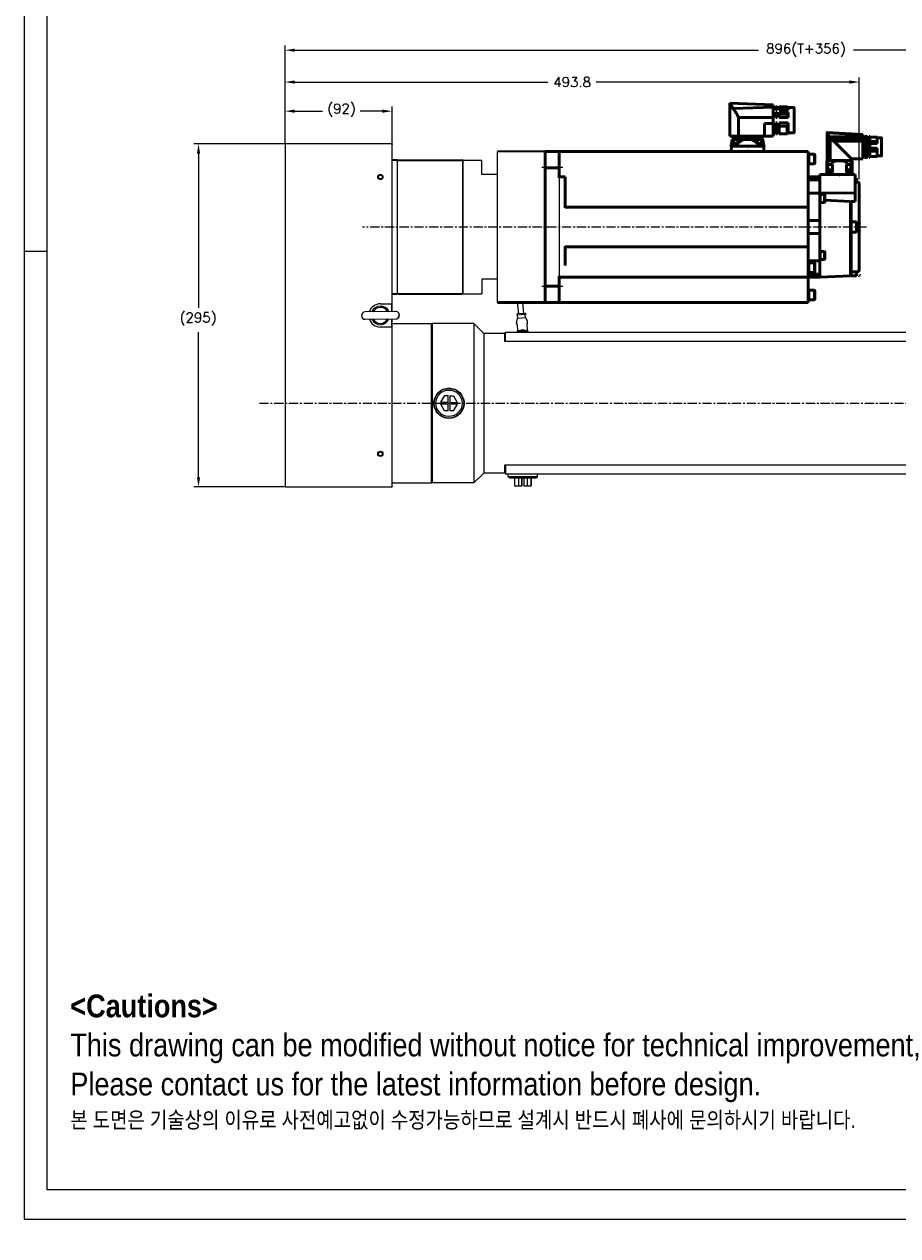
# Model space of a CAD drawing. Extents: x 0 to 2359, y -14 to 1663.
# Tile 1 of 37: x 0 to 751, y -14 to 1027. Entities that reach past the tile are written whole.
import ezdxf

# ---------------------------------------------------------------- set-up
doc = ezdxf.new("R2010")
doc.units = 0
doc.header["$LTSCALE"] = 25.4
doc.linetypes.add('CENTER', pattern=[2, 1.25, -0.25, 0.25, -0.25])
doc.layers.get('0').update_dxf_attribs({"linetype": 'CONTINUOUS'})
doc.layers.get('Defpoints').update_dxf_attribs({"linetype": 'CONTINUOUS'})
for name, color, linetype, lineweight in [('2d ConnectionPoints', 7, 'CONTINUOUS', 50), ('AM_0', 7, 'CONTINUOUS', 50), ('AM_5_Dimension', 6, 'CONTINUOUS', 13), ('ATA-DIM', 252, 'CONTINUOUS', 25), ('ATA-TEXT', 7, 'CONTINUOUS', 25), ('Layer0000', 7, 'CONTINUOUS', 25), ('외형선(ISO)', 7, 'CONTINUOUS', 35)]:
    doc.layers.add(name, color=color, linetype=linetype, lineweight=lineweight)
doc.layers.add('ATA-CENTER', color=133, linetype='CENTER')
doc.styles.get("Standard").update_dxf_attribs({"font": 'simplex.shx'})
doc.styles.add('주 문자 (ISO)', font='arial.ttf')
doc.dimstyles.new('ata_A1', dxfattribs={"dimtxt": 4.2, "dimasz": 4.2, "dimexe": 2, "dimexo": 2, "dimgap": 2, "dimtad": 0, "dimtih": 1, "dimtoh": 1, "dimdec": 6, "dimdsep": 46, "dimtxsty": 'Standard', "dimcen": 0, "dimclrd": 252, "dimclre": 252, "dimclrt": 4, "dimadec": 6, "dimazin": 2, "dimtfac": 1, "dimtdec": 6, "dimtofl": 0, "dimtmove": 0, "dimatfit": 3, "dimfxl": 0, "dimtolj": 1, "dimtzin": 0, "dimlwd": 0, "dimlwe": 0, "dimarcsym": 0})

# ---------------------------------------------------------------- blocks, each defined once
blk = doc.blocks.new('2_BGC106N00001200000_0_in_MSMF504L1H9M_0')
at = {"layer": 'AM_0'}
for p, q in [((-195.9, 105.1), (-158.8, 106.5)), ((-195.9, 105.1), (-195.9, 78.2)), ((-158.8, 78.2), (-158.8, 106.5)), ((-214.1, 102.1), (-214.1, 81.5)), ((-208.9, 102.6), (-213.6, 102.6)), ((-208.1, 103.3), (-208.9, 102.6)), ((-208.9, 102.6), (-208.9, 100.4)), ((-208.9, 100.4), (-208.1, 101.4)), ((-208.9, 100.4), (-201.1, 100.4)), ((-208.1, 98.8), (-208.9, 98.3)), ((-208.9, 98.3), (-208.9, 94)), ((-208.9, 94), (-201.1, 94)), ((-201.1, 103.3), (-208.1, 103.3)), ((-208.1, 101.4), (-208.1, 103.3)), ((-208.1, 101.4), (-201.1, 101.4)), ((-208.1, 98.8), (-201.1, 98.8)), ((-208.1, 97), (-208.1, 98.8)), ((-208.1, 97), (-201.1, 97)), ((-201.1, 103.3), (-201.1, 100.4)), ((-199.5, 102.6), (-201.1, 102.6)), ((-201.1, 98.8), (-201.1, 94)), ((-198.3, 103.3), (-199.5, 103.3)), ((-199.5, 103.3), (-199.5, 100.4)), ((-198.3, 101.4), (-199.5, 101.4)), ((-198.3, 100.4), (-199.5, 100.4)), ((-199.5, 98.8), (-199.5, 94)), ((-198.3, 98.8), (-199.5, 98.8)), ((-198.3, 97), (-199.5, 97)), ((-198.3, 94), (-199.5, 94)), ((-198.3, 103.3), (-198.3, 100.4)), ((-195.9, 102.6), (-198.3, 102.6)), ((-198.3, 98.8), (-198.3, 94)), ((-195.9, 103), (-161.3, 101.8)), ((-195.9, 94.1), (-166.1, 94.1)), ((-166.1, 94.1), (-166.1, 78.2)), ((-208.9, 89.6), (-201.1, 89.6)), ((-208.9, 89.6), (-208.9, 81)), ((-208.1, 86.6), (-201.1, 86.6)), ((-208.1, 80.2), (-208.1, 86.6)), ((-201.1, 89.6), (-201.1, 80.2)), ((-199.5, 89.6), (-199.5, 80.2)), ((-198.3, 89.6), (-199.5, 89.6)), ((-198.3, 86.6), (-199.5, 86.6)), ((-198.3, 89.6), (-198.3, 80.2)), ((-188.5, 89), (-195.9, 88.9)), ((-188.5, 89), (-188.5, 78.2)), ((-213.6, 81), (-208.9, 81)), ((-208.9, 81), (-208.1, 80.2)), ((-208.1, 80.2), (-201.1, 80.2)), ((-201.1, 81), (-199.5, 81)), ((-199.5, 80.2), (-198.3, 80.2)), ((-198.3, 81), (-195.9, 81)), ((-195.9, 78.2), (-158.8, 78.2)), ((-187.2, 75.2), (-187.7, 71.3)), ((-160.8, 75.2), (-187.2, 75.2)), ((-186.5, 77.9), (-161.5, 77.9)), ((-186.5, 77.9), (-186.5, 75.2)), ((-186.1, 78.2), (-186.1, 77.9)), ((-182.2, 74.7), (-182.2, 75.2)), ((-165.8, 75.2), (-165.8, 74.7)), ((-161.9, 77.9), (-161.9, 78.2)), ((-161.5, 75.2), (-161.5, 77.9)), ((-160.3, 71.3), (-160.8, 75.2)), ((-188.3, 69.9), (-188.3, 69.5)), ((-183.5, 69.9), (-188.3, 69.9)), ((-159.7, 69.5), (-188.3, 69.5)), ((-188, 70.7), (-188, 69.9)), ((-187.9, 69.5), (-188, 65)), ((-159.7, 69.9), (-164.5, 69.9)), ((-160.1, 69.5), (-160, 65)), ((-160, 69.9), (-160, 70.7)), ((-159.7, 69.5), (-159.7, 69.9))]:
    blk.add_line(p, q, dxfattribs=at)
for points in [[(-161.3, 101.8), (-160.6, 103), (-160.1, 104.3), (-160, 105), (-159.8, 105.6), (-159.7, 105.8), (-159.6, 106), (-159.1, 106.3), (-158.9, 106.4), (-158.8, 106.5)], [(-208.9, 94), (-208.6, 95.3), (-208.3, 96.6), (-208.1, 97)], [(-166.1, 94.1), (-165.6, 95.4), (-164.9, 96.7), (-164.2, 97.9), (-163.5, 98.9), (-162.4, 100.4), (-161.3, 101.8)], [(-208.1, 86.6), (-208.6, 88), (-208.9, 89.6)], [(-184.9, 75.2), (-185.6, 74.4), (-186.2, 73.5), (-187, 72.3), (-187.4, 71.5)], [(-183.3, 71), (-180.5, 73.3), (-179, 74.4), (-177.4, 75.2)], [(-183.3, 71), (-183, 71.5), (-182.6, 72.6), (-182.3, 73.7), (-182.2, 74.5), (-182.2, 74.7)], [(-170.6, 75.2), (-169.4, 74.6), (-168.2, 73.9), (-166, 72.1), (-164.7, 71)], [(-165.8, 74.7), (-165.8, 74.4), (-165.7, 73.5), (-165.3, 72.3), (-164.7, 71)], [(-160.5, 71.5), (-160.5, 71.5), (-161.1, 72.6), (-161.9, 73.7), (-162.5, 74.4), (-163.1, 75.2)], [(-183.3, 71), (-183.5, 69.7), (-183.5, 69.5)], [(-164.5, 69.5), (-164.7, 70.8), (-164.7, 71)]]:
    blk.add_lwpolyline(points, dxfattribs=at)
for centre, radius, start, end in [((-213.6, 102.1), 0.5, 90, 180), ((-213.6, 81.5), 0.5, 180, 270), ((-187, 70.6), 1, 106.257, 175), ((-185.3, 64.9), 7, 73.743, 106.257), ((-183.6, 70.6), 1, 56.1274, 73.743), ((-164.4, 70.6), 1, 106.257, 122.3553), ((-162.7, 64.9), 7, 73.743, 106.257), ((-161, 70.6), 1, 5, 73.743)]:
    blk.add_arc(centre, radius, start, end, dxfattribs=at)
blk = doc.blocks.new('1_AGC047N0000150A000_EC_0_in_MSMF504L1H9M_0')
at = {"layer": 'AM_0'}
for p, q in [((-289.2, 76.4), (-289.2, 61.3)), ((-285.4, 76.6), (-289.1, 76.6)), ((-279.2, 77.2), (-285.4, 77.2)), ((-285.4, 77.2), (-285.4, 71.7)), ((-285.4, 73.4), (-279.2, 73.4)), ((-278.6, 77.8), (-279.2, 77.8)), ((-279.2, 77.8), (-279.2, 59.8)), ((-278.6, 76.9), (-279.2, 76.9)), ((-278.6, 77.8), (-278.6, 59.8)), ((-277.1, 77), (-278.6, 77)), ((-274.8, 77.8), (-277.1, 77.8)), ((-277.1, 77.8), (-277.1, 59.8)), ((-274.8, 76.9), (-277.1, 76.9)), ((-274.8, 77.8), (-274.8, 61.5)), ((-273.2, 76.9), (-274.8, 76.9)), ((-273.2, 79.1), (-242.7, 80.9)), ((-263.3, 80.1), (-273.2, 79.5)), ((-273.2, 79.5), (-273.2, 58.6)), ((-273.2, 77.6), (-244.3, 77.6)), ((-273.2, 76.8), (-245, 76.8)), ((-273.2, 74.6), (-247.3, 74.6)), ((-273.2, 73.7), (-248.2, 73.7)), ((-263.3, 80.1), (-242.5, 81.3)), ((-248.2, 73.7), (-263.3, 58.6)), ((-245.1, 76.8), (-247.3, 74.6)), ((-245.1, 76.8), (-245, 76.8)), ((-245.1, 76.8), (-245.1, 57.1)), ((-242.5, 81.3), (-242.5, 57.1)), ((-285.4, 71.7), (-279.2, 71.7)), ((-285.4, 67.8), (-285.4, 60.5)), ((-285.4, 67.8), (-279.2, 67.8)), ((-285.4, 65.1), (-279.2, 65.1)), ((-289.1, 61.1), (-285.4, 61.1)), ((-285.4, 60.5), (-279.2, 60.5)), ((-278.6, 61.5), (-279.2, 61.5)), ((-278.6, 61.2), (-279.2, 61.2)), ((-278.6, 59.9), (-279.2, 59.9)), ((-279.2, 59.8), (-278.6, 59.8)), ((-278.6, 60.8), (-277.1, 60.8)), ((-274.8, 61.5), (-277.1, 61.5)), ((-274.8, 61), (-277.1, 61)), ((-274.8, 59.9), (-277.1, 59.9)), ((-277.1, 59.8), (-274.8, 59.8)), ((-274.8, 61), (-274.8, 59.8)), ((-274.8, 60.9), (-273.2, 60.9)), ((-273.2, 58.6), (-263.3, 58.6)), ((-263.8, 57), (-263.8, 45)), ((-263.6, 57), (-242.4, 57)), ((-263.3, 58.6), (-263.3, 57.1)), ((-263.3, 57.1), (-242.5, 57.1)), ((-262.6, 56.6), (-263.2, 56.1)), ((-262.9, 57.1), (-262.9, 57)), ((-262.9, 49), (-262.9, 53.8)), ((-262.9, 53.8), (-259.1, 53.8)), ((-259, 56.1), (-259.3, 56.6)), ((-259.1, 53.8), (-259.1, 47.5)), ((-256.9, 56.6), (-258.1, 55.9)), ((-246.7, 56.6), (-247, 56.1)), ((-246.9, 47.5), (-246.9, 53.8)), ((-246.9, 53.8), (-243.1, 53.8)), ((-242.8, 56.1), (-243.4, 56.6)), ((-243.2, 57), (-243.2, 57.1)), ((-243.1, 53.8), (-243.1, 49)), ((-242.2, 56.6), (-242.2, 45)), ((-263.8, 47.5), (-258.1, 47.5)), ((-263.6, 48.3), (-263.6, 47.5)), ((-259.1, 47.5), (-259.2, 48.3)), ((-247.9, 47.5), (-242.2, 47.5)), ((-246.8, 48.3), (-246.8, 47.5)), ((-242.4, 47.5), (-242.4, 48.3))]:
    blk.add_line(p, q, dxfattribs=at)
for points in [[(-247.3, 74.6), (-247.5, 74.2), (-247.9, 73.8), (-248.2, 73.7)], [(-245, 76.8), (-244.9, 76.9), (-244.8, 76.9), (-244.7, 77), (-244.6, 77.1), (-244.5, 77.2), (-244.5, 77.3), (-244.4, 77.4), (-244.3, 77.6), (-244.3, 77.6)], [(-244.3, 77.6), (-244, 78), (-243.8, 78.4), (-243.5, 78.8), (-243.3, 79.2)], [(-242.7, 80.9), (-242.8, 80.5), (-242.9, 80), (-243.1, 79.6), (-243.3, 79.2)], [(-242.7, 80.9), (-242.7, 81.1), (-242.7, 81.2), (-242.6, 81.3), (-242.6, 81.3)], [(-242.5, 81.3), (-242.5, 81.3), (-242.5, 81.3), (-242.5, 81.3), (-242.6, 81.3)], [(-263.2, 56.1), (-263.4, 55.9), (-263.6, 55.8), (-263.7, 55.7), (-263.8, 55.8), (-263.8, 55.9), (-263.8, 55.9)], [(-262.6, 56.6), (-262.2, 56.8), (-261.4, 57), (-261.1, 57)], [(-259.9, 57), (-259.5, 56.9), (-259.3, 56.7), (-259.3, 56.6)], [(-258.1, 55.9), (-258.3, 55.8), (-258.5, 55.7), (-258.7, 55.8), (-258.9, 55.8), (-259, 56), (-259, 56.1)], [(-256.9, 56.6), (-256, 56.8), (-254.5, 57), (-253, 57), (-251, 56.9), (-250.3, 56.9), (-249.5, 56.7), (-249.1, 56.6)], [(-247.9, 55.9), (-248.1, 56), (-249.1, 56.6)], [(-247, 56.1), (-247.1, 55.9), (-247.3, 55.8), (-247.4, 55.7), (-247.6, 55.8), (-247.8, 55.9), (-247.9, 55.9)], [(-246.7, 56.6), (-246.6, 56.8), (-246.2, 57), (-246.1, 57)], [(-244.9, 57), (-244.1, 56.9), (-243.5, 56.7), (-243.4, 56.6)], [(-242.2, 55.9), (-242.2, 55.8), (-242.3, 55.7), (-242.4, 55.8), (-242.6, 55.8), (-242.8, 56), (-242.8, 56.1)], [(-242.2, 56.6), (-242.2, 56.8), (-242.2, 57), (-242.2, 57), (-242.2, 57)]]:
    blk.add_lwpolyline(points, dxfattribs=at)
for centre, radius, start, end in [((-289.1, 76.4), 0.2, 90, 180), ((-289.1, 61.3), 0.2, 180, 270), ((-263.6, 56), 1, 90, 98.6538), ((-242.4, 56), 1, 81.3332, 90), ((-262.8, 48.2), 0.8, 105.4427, 175), ((-261.4, 43.2), 6, 74.5573, 105.4427), ((-260, 48.2), 0.8, 5, 74.5573), ((-246, 48.2), 0.8, 105.4427, 175), ((-244.6, 43.2), 6, 74.5573, 105.4427), ((-243.2, 48.2), 0.8, 5, 74.5573)]:
    blk.add_arc(centre, radius, start, end, dxfattribs=at)
blk = doc.blocks.new('DEH')
at = {"color": 0, "ltscale": 5}
blk.add_line((12758.4, -3927.5), (12758.4, -3797.5), dxfattribs=at)
for p, q in [((12667.8, -3920), (12667.8, -3805)), ((12728.6, -3805), (12744.9, -3805)), ((12744.9, -3817.5), (12744.9, -3805)), ((12744.9, -3907.5), (12744.9, -3920)), ((12728.6, -3920), (12744.9, -3920))]:
    blk.add_line(p, q)
at = {"color": 7}
for p, q in [((12728.6, -3920), (12728.6, -3805)), ((12728.6, -3919.5), (12728.6, -3805.5))]:
    blk.add_line(p, q, dxfattribs=at)
at = {"ltscale": 5}
for p, q in [((12758.4, -3817.5), (12744.9, -3817.5)), ((12758.4, -3907.5), (12744.9, -3907.5))]:
    blk.add_line(p, q, dxfattribs=at)
at = {"layer": 'AM_0'}
blk.add_line((12758.4, -3927.5), (12799.9, -3927.5), dxfattribs=at)
at = {"layer": 'AM_5_Dimension', "color": 0}
for p, q in [((12672.6, -3919.5), (12672.6, -3805.5)), ((12728.6, -3805), (12728.6, -3920))]:
    blk.add_line(p, q, dxfattribs=at)
at = {"layer": 'Layer0000', "color": 7, "linetype": 'Continuous', "lineweight": 25}
for p, q in [((12799.6, -3811.7), (12799.6, -3797.5)), ((12799.6, -3913.4), (12799.6, -3811.7)), ((12799.6, -3913.4), (12799.6, -3927.5))]:
    blk.add_line(p, q, dxfattribs=at)
at = {"layer": '외형선(ISO)'}
for p, q in [((12799.9, -3797.5), (12758.4, -3797.5)), ((12672.1, -3805), (12667.8, -3805)), ((12672.6, -3805.5), (12672.1, -3805)), ((12673.1, -3805), (12672.6, -3805.5)), ((12673.1, -3805), (12728.1, -3805)), ((12728.6, -3805.5), (12728.1, -3805)), ((12728.6, -3805.5), (12729.1, -3805)), ((12667.8, -3920), (12672.1, -3920)), ((12672.6, -3919.5), (12672.1, -3920)), ((12672.6, -3919.5), (12673.1, -3920)), ((12673.1, -3920), (12728.1, -3920)), ((12728.6, -3919.5), (12728.1, -3920))]:
    blk.add_line(p, q, dxfattribs=at)
blk = doc.blocks.new('*D14894')
at = {"layer": 'ATA-DIM', "color": 252, "lineweight": 0}
for p, q in [((223.8, 924.3), (145.9, 924.3)), ((149.9, 915.9), (149.9, 783.2)), ((149.9, 637.7), (149.9, 762.4)), ((223.8, 629.3), (145.9, 629.3))]:
    blk.add_line(p, q, dxfattribs=at)
at = {"layer": 'ATA-DIM', "color": 252}
for points in [[(151.3, 915.9), (148.5, 915.9), (149.9, 924.3)], [(148.5, 637.7), (151.3, 637.7), (149.9, 629.3)]]:
    blk.add_solid(points, dxfattribs=at)
at = {"layer": 'Defpoints', "color": 0}
for p in [(149.9, 924.3), (227.8, 924.3), (227.8, 629.3)]:
    blk.add_point(p, dxfattribs=at)
at = {"layer": 'ATA-DIM', "color": 4, "insert": (133.7, 779.2), "char_height": 8.4, "attachment_point": 1}
blk.add_mtext('\\A1;(295)', dxfattribs=at)
blk = doc.blocks.new('*D14897')
at = {"layer": 'ATA-DIM', "color": 252, "lineweight": 0}
for p, q in [((224.3, 927.8), (224.3, 981.4)), ((718.1, 893.5), (718.1, 981.4)), ((232.7, 977.4), (450.4, 977.4)), ((709.7, 977.4), (492, 977.4))]:
    blk.add_line(p, q, dxfattribs=at)
at = {"layer": 'ATA-DIM', "color": 252}
for points in [[(232.7, 978.8), (232.7, 976), (224.3, 977.4)], [(709.7, 976), (709.7, 978.8), (718.1, 977.4)]]:
    blk.add_solid(points, dxfattribs=at)
at = {"layer": 'Defpoints', "color": 0}
for p in [(224.3, 977.4), (224.3, 923.8), (718.1, 889.5)]:
    blk.add_point(p, dxfattribs=at)
at = {"layer": 'ATA-DIM', "color": 4, "insert": (471.2, 977.4), "char_height": 8.4, "attachment_point": 5}
blk.add_mtext('\\A1;493.8', dxfattribs=at)
blk = doc.blocks.new('*D14896')
at = {"layer": 'ATA-DIM', "color": 252, "lineweight": 0}
for p, q in [((224.3, 927.8), (224.3, 1008.8)), ((232.7, 1004.8), (631.4, 1004.8)), ((1111.9, 1004.8), (713.2, 1004.8)), ((1120.3, 777.3), (1120.3, 1008.8))]:
    blk.add_line(p, q, dxfattribs=at)
at = {"layer": 'ATA-DIM', "color": 252}
for points in [[(232.7, 1006.2), (232.7, 1003.4), (224.3, 1004.8)], [(1111.9, 1003.4), (1111.9, 1006.2), (1120.3, 1004.8)]]:
    blk.add_solid(points, dxfattribs=at)
at = {"layer": 'Defpoints', "color": 0}
for p in [(1120.3, 1004.8), (224.3, 923.8), (1120.3, 773.3)]:
    blk.add_point(p, dxfattribs=at)
at = {"layer": 'ATA-DIM', "color": 4, "insert": (672.3, 1004.8), "char_height": 8.4, "attachment_point": 5}
blk.add_mtext('\\A1;896(T+356)', dxfattribs=at)
blk = doc.blocks.new('*D14895')
at = {"layer": 'ATA-DIM', "color": 252, "lineweight": 0}
for p, q in [((224.3, 924.3), (224.3, 956.4)), ((232.7, 952.4), (256.6, 952.4)), ((307.9, 952.4), (289, 952.4)), ((316.3, 924.3), (316.3, 956.4))]:
    blk.add_line(p, q, dxfattribs=at)
at = {"layer": 'ATA-DIM', "color": 252}
for points in [[(232.7, 953.8), (232.7, 951), (224.3, 952.4)], [(307.9, 951), (307.9, 953.8), (316.3, 952.4)]]:
    blk.add_solid(points, dxfattribs=at)
at = {"layer": 'Defpoints', "color": 0}
for p in [(316.3, 952.4), (224.3, 920.3), (316.3, 920.3)]:
    blk.add_point(p, dxfattribs=at)
at = {"layer": 'ATA-DIM', "color": 4, "insert": (260.6, 958.8), "char_height": 8.4, "attachment_point": 1}
blk.add_mtext('\\A1;(92)', dxfattribs=at)
blk = doc.blocks.new('ata-Border-A1-002')
at = {"color": 253, "ltscale": 0.5}
for p, q in [((0, 594), (0, 0)), ((7, 297), (0, 297)), ((0, 0), (841, 0))]:
    blk.add_line(p, q, dxfattribs=at)
at = {"ltscale": 0.5}
blk.add_line((7, 9), (7, 585), dxfattribs=at)
blk.add_line((834, 9), (7, 9))

msp = doc.modelspace()

# ---------------------------------------------------------------- linework, layer by layer
for p, q in [((224.2953176, 923.8015976), (224.2953176, 629.8015976)), ((316.2953176, 924.3015976), (224.7953176, 924.3015976)), ((316.2953176, 924.3015976), (316.2953176, 923.8015976)), ((316.2953176, 782.8015976), (316.2953176, 923.8015976)), ((448.0953176, 903.6076011), (448.0953176, 917.8015976)), ((448.0953176, 917.8015976), (448.0953176, 787.8015976)), ((448.0953176, 903.6076011), (448.0953176, 801.995594)), ((448.0953176, 787.8015976), (448.0953176, 801.995594)), ((306.2953176, 786.8015976), (316.2953176, 786.8015976)), ((315.7953176, 786.8015976), (315.7953176, 780.0858322)), ((316.2953176, 780.0928807), (316.2953176, 786.8015976)), ((425.2415178, 778.068198), (424.2021401, 787.8015976)), ((429.7160785, 778.5460124), (428.727724, 787.8015976)), ((319.39961, 780.1366419), (293.1022228, 779.7659273)), ((293.1910252, 773.4665532), (319.4884123, 773.8372678)), ((296.7953176, 779.8179889), (296.7953176, 779.9240966)), ((315.7953176, 773.7852062), (315.7953176, 766.8015976)), ((316.2953176, 766.8015976), (316.2953176, 773.7922547)), ((424.0417807, 774.1267341), (423.3644099, 771.4682856)), ((424.1364418, 778.5809339), (423.7388533, 777.0505995)), ((431.4212845, 777.5704559), (423.7388533, 777.0505995)), ((430.8211546, 778.5332765), (424.1364418, 778.0809339)), ((431.3161296, 774.756937), (424.2220856, 774.2768957)), ((424.4132484, 774.4902887), (424.2377125, 777.0843564)), ((425.2339319, 778.1551991), (425.1225231, 779.8015976)), ((429.7236645, 778.4590113), (429.632814, 779.8015976)), ((430.8211546, 779.0332765), (431.4212845, 777.5704559)), ((431.0979613, 774.9426313), (430.9224253, 777.536699)), ((431.5150205, 774.6324349), (432.5443612, 772.0894765)), ((432.7791347, 770.834767), (432.7566941, 771.1663945)), ((316.2953176, 766.8015976), (306.2953176, 766.8015976)), ((316.2953176, 629.8015976), (316.2953176, 766.8015976)), ((316.9580724, 769.8015976), (350.2953176, 769.8015976)), ((350.2953176, 632.8015976), (350.2953176, 769.8015976)), ((350.2953176, 769.3015976), (350.7953176, 769.8015976)), ((350.7953176, 769.8015976), (350.7953176, 632.8015976)), ((386.7953176, 769.8015976), (350.7953176, 769.8015976)), ((386.7953176, 769.8015976), (386.7953176, 632.8015976)), ((395.2953176, 761.3015976), (386.7953176, 769.8015976)), ((395.2953176, 761.3015976), (395.2953176, 641.3015976)), ((413.2953176, 761.3015976), (395.2953176, 761.3015976)), ((413.2953176, 754.3015976), (413.2953176, 761.3015976)), ((413.7953176, 760.8015976), (413.2953176, 761.3015976)), ((413.7953176, 754.3015976), (413.7953176, 762.3015976)), ((413.7953176, 762.3015976), (983.7953176, 762.3015976)), ((423.3008105, 770.1933857), (423.2783699, 770.5250132)), ((423.9055053, 768.6631053), (424.2512025, 763.5543964)), ((424.7953176, 763.3015976), (424.7953176, 762.9015976)), ((424.8953176, 762.9015976), (424.7953176, 762.9015976)), ((424.7953176, 762.9015976), (424.7953176, 762.3015976)), ((425.4953176, 763.4015976), (424.8953176, 763.4015976)), ((424.8953176, 762.9015976), (424.9953176, 762.9015976)), ((424.9853176, 762.5398916), (424.9953176, 762.5398916)), ((424.9853176, 762.4864879), (424.9853176, 762.5398916)), ((424.9853176, 762.4864879), (424.9953176, 762.4864879)), ((424.9853176, 762.4213539), (424.9853176, 762.4864879)), ((424.9853176, 762.4213539), (424.9953176, 762.4213539)), ((424.9853176, 762.4015976), (424.9853176, 762.4213539)), ((424.9853176, 762.4015976), (424.9853176, 762.3015976)), ((424.9953176, 762.4015976), (424.9853176, 762.4015976)), ((424.9953176, 762.3015976), (424.9953176, 762.9015976)), ((425.0053176, 762.3015976), (425.0053176, 762.8915976)), ((432.0953176, 763.4015976), (425.4953176, 763.4015976)), ((425.5053176, 763.3915976), (432.0853176, 763.3915976)), ((432.6953176, 763.4015976), (432.0953176, 763.4015976)), ((432.7318084, 764.1282638), (432.3861112, 769.2369727)), ((432.5853176, 762.8915976), (432.5853176, 762.3015976)), ((432.5953176, 762.9015976), (432.5953176, 762.3015976)), ((432.6953176, 762.9015976), (432.5953176, 762.9015976)), ((432.6953176, 762.9015976), (432.7953176, 762.9015976)), ((432.7953176, 762.9015976), (432.7953176, 763.3015976)), ((432.7953176, 762.3015976), (432.7953176, 762.9015976)), ((433.356559, 762.3015976), (433.3363669, 762.5999972)), ((413.7953176, 754.3015976), (413.2953176, 754.3015976)), ((983.7953176, 754.3015976), (413.7953176, 754.3015976)), ((364.4904255, 700.5065197), (358.2468697, 700.5448178)), ((361.5027411, 694.824739), (358.2468697, 700.5448178)), ((358.2566839, 702.1447877), (361.5824818, 707.8244944)), ((358.2566839, 702.1447877), (364.5002398, 702.1064896)), ((361.5824818, 707.8244944), (364.535203, 707.8063824)), ((364.4554623, 694.806627), (364.4904255, 700.5065197)), ((364.5002398, 702.1064896), (364.535203, 707.8063824)), ((366.0903954, 700.4967055), (366.0554322, 694.7968127)), ((372.3339513, 700.4584074), (366.0903954, 700.4967055)), ((366.1351729, 707.7965682), (366.1002097, 702.0966754)), ((366.1002097, 702.0966754), (372.3437655, 702.0583773)), ((366.1351729, 707.7965682), (369.0878941, 707.7784561)), ((372.3339513, 700.4584074), (369.0081534, 694.7787007)), ((369.0878941, 707.7784561), (372.3437655, 702.0583773)), ((364.4554623, 694.806627), (361.5027411, 694.824739)), ((369.0081534, 694.7787007), (366.0554322, 694.7968127)), ((413.2953176, 641.3015976), (413.2953176, 648.3015976)), ((413.2953176, 648.3015976), (413.7953176, 648.3015976)), ((413.7953176, 648.3015976), (413.7953176, 640.3015976)), ((413.7953176, 648.3015976), (983.7953176, 648.3015976)), ((395.2953176, 641.3015976), (386.7953176, 632.8015976)), ((413.2953176, 641.3015976), (395.2953176, 641.3015976)), ((413.7953176, 641.8015976), (413.2953176, 641.3015976)), ((983.7953176, 640.3015976), (413.7953176, 640.3015976)), ((416.0953176, 638.0953451), (416.0953176, 640.3015976)), ((441.4953176, 638.0953451), (416.0953176, 638.0953451)), ((417.4701286, 637.3015976), (416.0953176, 638.0953451)), ((417.4701286, 637.3015976), (440.1205066, 637.3015976)), ((421.7471737, 637.3015976), (421.7471737, 630.3015976)), ((425.0053387, 637.3015976), (425.0053387, 630.3015976)), ((427.9580669, 630.3015976), (427.9580669, 637.3015976)), ((427.9907444, 630.3015976), (427.9907444, 637.3015976)), ((427.9999171, 637.3015976), (427.9999171, 630.3015976)), ((428.0325946, 637.3015976), (428.0325946, 630.3015976)), ((429.5580406, 637.3015976), (429.5580406, 630.3015976)), ((432.5107688, 637.3015976), (432.5107688, 630.3015976)), ((435.8342888, 630.3015976), (435.8342888, 637.3015976)), ((435.8434615, 637.3015976), (435.8434615, 630.3015976)), ((440.1205066, 637.3015976), (441.4953176, 638.0953451)), ((441.4953176, 638.0953451), (441.4953176, 640.3015976)), ((224.7953176, 629.3015976), (316.2953176, 629.3015976)), ((316.2953176, 632.8015976), (350.2953176, 632.8015976)), ((316.2953176, 629.8015976), (316.2953176, 629.3015976)), ((350.2953176, 633.3015976), (350.7953176, 632.8015976)), ((386.7953176, 632.8015976), (350.7953176, 632.8015976)), ((421.7471737, 630.3015976), (425.0053387, 630.3015976)), ((425.0053387, 630.3015976), (427.9580669, 630.3015976)), ((427.9907444, 630.3015976), (427.9580669, 630.3015976)), ((427.9999171, 630.3015976), (427.9907444, 630.3015976)), ((428.0325946, 630.3015976), (427.9999171, 630.3015976)), ((429.5580406, 630.3015976), (432.5107688, 630.3015976)), ((432.5107688, 630.3015976), (435.8342888, 630.3015976)), ((435.8434615, 630.3015976), (435.8342888, 630.3015976))]:
    msp.add_line(p, q)
at = {"color": 7, "linetype": 'Continuous'}
for p, q in [((460.0953176, 917.8015976), (460.0953176, 787.8015976)), ((448.0953176, 903.6075675), (460.0953176, 903.6075675)), ((448.0952176, 801.9955603), (460.0953176, 801.9955603))]:
    msp.add_line(p, q, dxfattribs=at)
for centre, radius in [((306.2953176, 895.8015976), 2.25), ((306.2953176, 895.8015976), 1.621), ((365.2953176, 701.3015976), 12.7), ((365.2953176, 701.3015976), 11.325189), ((306.2953176, 657.8015976), 2.25), ((306.2953176, 657.8015976), 1.621)]:
    msp.add_circle(centre, radius)
for centre, radius, start, end in [((224.7953176, 923.8015976), 0.5, 90, 180), ((306.2953176, 776.8015976), 10, 90, 162.4468319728), ((306.2953176, 776.8015976), 8, 23.9956833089, 157.6196082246), ((306.2953176, 776.8015976), 6.88914, 28.0168883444, 153.598403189), ((293.146624, 776.6162403), 3.15, 90.8076457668, 270.8076457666), ((306.2953176, 776.8015976), 10, 199.1684595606, 270), ((306.2953176, 776.8015976), 8, 203.9956833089, 337.6196082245), ((306.2953176, 776.8015976), 6.88914, 208.0168883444, 333.598403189), ((319.4440112, 776.9869549), 3.15, 270.8076457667, 90.8076457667), ((319.4453176, 776.8015976), 3.15, 287.7527901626, 2.0898525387), ((426.2715249, 770.7275547), 3, 165.7052448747, 183.8712014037), ((424.2355884, 774.077352), 0.2, 93.8712014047, 165.7052448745), ((424.2137047, 774.4767859), 0.2, 273.8712014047, 3.8712014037), ((431.2975049, 774.956134), 0.2, 183.8712014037, 273.8712014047), ((431.3296323, 774.5573933), 0.2, 22.0371579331, 93.8712014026), ((429.7635391, 770.9638531), 3, 3.8712014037, 22.0371579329), ((428.7953176, 759.3515976), 5, 143.1301023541, 143.842991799), ((424.8953176, 763.3015976), 0.1, 90, 180), ((425.4953176, 762.9015976), 0.5, 90, 180), ((425.5053176, 762.8915976), 0.5, 90, 180), ((428.7953176, 759.3515976), 5, 54.0959314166, 125.9040685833), ((428.7953176, 759.3515976), 4.7, 59.5082382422, 120.4917617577), ((428.7953176, 759.3515976), 4.1, 81.0427839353, 98.9572160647), ((432.0853176, 762.8915976), 0.5, 0, 90), ((432.0953176, 762.9015976), 0.5, 0, 90), ((432.6953176, 763.3015976), 0.1, 0, 90), ((428.7953176, 759.3515976), 5, 36.157008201, 36.8698976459), ((224.7953176, 629.8015976), 0.5, 180, 270)]:
    msp.add_arc(centre, radius, start, end)
for centre, start, end in [((717.0953176, 882.6208129), 0, 90), ((717.0953176, 878.4703971), 0, 90), ((717.0953176, 855.201597), 0, 90), ((717.0953176, 850.401597), 270, 0), ((717.0953176, 812.401597), 270, 0)]:
    msp.add_arc(centre, 2, start, end, dxfattribs=at)
for points, knots in [([(432.7800262, 770.8346522), (432.7806212, 770.8257218), (432.7805877, 770.8168292), (432.779513, 770.8005633), (432.7785574, 770.7930598), (432.7754744, 770.7756298), (432.7729865, 770.7664901), (432.7690375, 770.7539992), (432.7674197, 770.7496258), (432.7639087, 770.7406356), (432.7622013, 770.7367837), (432.7571948, 770.725841), (432.754492, 770.7206573), (432.7460023, 770.7047145), (432.7396367, 770.6936849), (432.7323521, 770.6815008)], [0, 0, 0, 0, 0.002812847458, 0.002812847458, 0.005364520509, 0.005364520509, 0.009288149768, 0.009288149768, 0.012472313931, 0.012472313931, 0.017212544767, 0.017212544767, 0.027993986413, 0.027993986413, 0.04903223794, 0.04903223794, 0.04903223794, 0.04903223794]), ([(423.3678146, 770.0478193), (423.3581409, 770.0599302), (423.3498826, 770.0706088), (423.3384723, 770.0866954), (423.3349069, 770.0916949), (423.326275, 770.1061599), (423.3222895, 770.112904), (423.3138637, 770.1318673), (423.3101175, 770.1415358), (423.3035552, 770.1647743), (423.300924, 770.1788685), (423.2999426, 770.1931519)], [0, 0, 0, 0, 0.022971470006, 0.022971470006, 0.034367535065, 0.034367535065, 0.040556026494, 0.040556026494, 0.044492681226, 0.044492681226, 0.048992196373, 0.048992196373, 0.048992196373, 0.048992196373]), ([(423.3678146, 770.0478193), (423.3665494, 770.0494032), (423.3350728, 770.0890109), (423.3397045, 770.0902933), (423.371253, 770.0502374)], [0.42248596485, 0.42248596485, 0.42248596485, 0.42248596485, 0.42857142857, 0.58042167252, 0.58042167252, 0.58042167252, 0.58042167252]), ([(423.5647294, 769.7607958), (423.4985191, 769.8723851), (423.441209, 769.9553815), (423.3906689, 770.0250666), (423.3794339, 770.0398505), (423.371253, 770.0502374)], [0, 0, 0, 0, 0.070625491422, 0.070625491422, 0.096970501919, 0.096970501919, 0.096970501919, 0.096970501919]), ([(423.8940697, 768.783979), (423.8803442, 768.8974939), (423.8584727, 769.0093304), (423.8042514, 769.221732), (423.7707779, 769.3239062), (423.725172, 769.4399326), (423.7145129, 769.4656021), (423.7037744, 769.4902757)], [0, 0, 0, 0, 0.034494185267, 0.034494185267, 0.070853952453, 0.070853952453, 0.081689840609, 0.081689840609, 0.081689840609, 0.081689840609]), ([(424.0326737, 762.3469887), (424.054299, 762.3944373), (424.077366, 762.4497986), (424.130641, 762.5968955), (424.1613197, 762.6962965), (424.1882754, 762.8087905)], [0, 0, 0, 0, 0.032805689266, 0.032805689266, 0.075664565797, 0.075664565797, 0.075664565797, 0.075664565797]), ([(424.2459105, 763.1530047), (424.2407844, 763.0975321), (424.2339238, 763.0432287), (424.2255035, 762.9906061), (424.2161398, 762.9320873), (424.2049393, 762.8755965), (424.1926423, 762.8224138), (424.1915661, 762.8177595), (424.1904842, 762.8131301), (424.1893969, 762.8085255)], [0.075027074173, 0.075027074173, 0.075027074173, 0.075027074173, 0.107142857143, 0.107142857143, 0.107142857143, 0.142857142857, 0.142857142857, 0.142857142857, 0.145982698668, 0.145982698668, 0.145982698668, 0.145982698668]), ([(424.2088408, 762.9010872), (424.2213976, 762.9663546), (424.2320324, 763.0356901), (424.2515544, 763.2107375), (424.2577605, 763.3213694), (424.2561512, 763.4325775)], [0.020990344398, 0.020990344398, 0.020990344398, 0.020990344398, 0.044178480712, 0.044178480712, 0.077732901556, 0.077732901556, 0.077732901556, 0.077732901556]), ([(424.2462443, 763.1529493), (424.2568728, 763.2673975), (424.2598458, 763.3903823), (424.2529907, 763.5261629), (424.2521574, 763.5402851), (424.2512025, 763.5543964)], [0, 0, 0, 0, 0.036569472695, 0.036569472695, 0.040812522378, 0.040812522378, 0.040812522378, 0.040812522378]), ([(432.3913801, 769.6418764), (432.3806055, 769.5275462), (432.3774637, 769.4046154), (432.3841818, 769.267613), (432.3850749, 769.2522862), (432.3861112, 769.2369727)], [0, 0, 0, 0, 0.036577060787, 0.036577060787, 0.041181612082, 0.041181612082, 0.041181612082, 0.041181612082]), ([(432.4335539, 769.9146457), (432.4197129, 769.846741), (432.4079166, 769.7741269), (432.3863468, 769.591011), (432.3794318, 769.4749343), (432.3811585, 769.3582851)], [0.021823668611, 0.021823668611, 0.021823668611, 0.021823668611, 0.046355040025, 0.046355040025, 0.081549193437, 0.081549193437, 0.081549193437, 0.081549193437]), ([(432.3913801, 769.6418764), (432.3965097, 769.6963072), (432.4111922, 769.8100187), (432.4343606, 769.9209089), (432.4479444, 769.9781642), (432.4489781, 769.9824798)], [0.075641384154, 0.075641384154, 0.075641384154, 0.075641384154, 0.107142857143, 0.142857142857, 0.145784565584, 0.145784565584, 0.145784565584, 0.145784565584]), ([(432.6036468, 770.4423892), (432.5820824, 770.3949526), (432.5590985, 770.3396327), (432.5061488, 770.1930051), (432.4757329, 770.0941858), (432.4489781, 769.9824798)], [0, 0, 0, 0, 0.032685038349, 0.032685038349, 0.075239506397, 0.075239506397, 0.075239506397, 0.075239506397]), ([(432.6756788, 770.5852612), (432.6632264, 770.5606919), (432.6493221, 770.5323697), (432.6162095, 770.4622211), (432.5963023, 770.4187706), (432.5759001, 770.3705656)], [0.044628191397, 0.044628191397, 0.044628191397, 0.044628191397, 0.068505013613, 0.068505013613, 0.09699652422, 0.09699652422, 0.09699652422, 0.09699652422]), ([(432.6752128, 770.5844246), (432.6577802, 770.5499945), (432.6263825, 770.4852308), (432.589506, 770.4027129), (432.5759001, 770.3705656)], [0.655813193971, 0.655813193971, 0.655813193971, 0.655813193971, 0.714285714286, 0.747278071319, 0.747278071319, 0.747278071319, 0.747278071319]), ([(432.7318084, 764.1282638), (432.7493091, 763.8696375), (432.8342585, 763.5321274), (432.9408771, 763.2827365), (432.9675444, 763.2262064)], [0, 0, 0, 0, 0.14285714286, 0.18990323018, 0.18990323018, 0.18990323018, 0.18990323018]), ([(432.7318084, 764.1282638), (432.7390026, 764.0219475), (432.7542731, 763.9152086), (432.7962292, 763.707489), (432.8239709, 763.6048705), (432.8893858, 763.4047282), (432.928668, 763.3086153), (432.967568, 763.2261573)], [0, 0, 0, 0, 0.03196783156, 0.03196783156, 0.06597153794, 0.06597153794, 0.10501495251, 0.10501495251, 0.10501495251, 0.10501495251]), ([(432.7430697, 764.0083619), (432.7566645, 763.8947149), (432.7783365, 763.7827098), (432.8318485, 763.5718919), (432.8646152, 763.4712505), (432.8992394, 763.3829037)], [0, 0, 0, 0, 0.034526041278, 0.034526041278, 0.070302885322, 0.070302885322, 0.070302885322, 0.070302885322]), ([(433.0858485, 763.0092117), (433.1532606, 762.8981947), (433.2090907, 762.8179037), (433.2533694, 762.7575169), (433.2620439, 762.7461686), (433.2683117, 762.7382399)], [0, 0, 0, 0, 0.072611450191, 0.072611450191, 0.095568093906, 0.095568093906, 0.095568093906, 0.095568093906]), ([(433.2532034, 762.7654596), (433.2610384, 762.7554471), (433.2997815, 762.7061482), (433.2963106, 762.7028213), (433.2683117, 762.7382399)], [0.39799953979, 0.39799953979, 0.39799953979, 0.39799953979, 0.42857142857, 0.57544528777, 0.57544528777, 0.57544528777, 0.57544528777]), ([(433.2532034, 762.7654596), (433.2669745, 762.7478614), (433.279003, 762.732575), (433.2940461, 762.7116611), (433.2983565, 762.7055832), (433.3071918, 762.6912335), (433.3107382, 762.685523), (433.3174965, 762.6714327), (433.3191872, 762.6677136), (433.3234149, 762.6574112), (433.3260697, 762.650129), (433.3319718, 762.6296141), (433.3347818, 762.6150641), (433.3357953, 762.6002375)], [0, 0, 0, 0, 0.029962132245, 0.029962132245, 0.044782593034, 0.044782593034, 0.052433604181, 0.052433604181, 0.054683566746, 0.054683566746, 0.05779365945, 0.05779365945, 0.062521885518, 0.062521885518, 0.062521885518, 0.062521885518]), ([(352.2953176, 701.3015976), (352.2953176, 702.9381452), (352.6231931, 704.6810913), (353.9511352, 707.8828772), (354.9509847, 709.342041), (357.2549263, 711.6459826), (358.7140679, 712.6457912), (361.9157769, 713.9737037), (363.6586959, 714.3015976), (365.2953176, 714.3015976), (366.9319393, 714.3015976), (368.6748583, 713.9737037), (371.8765673, 712.6457912), (373.3357089, 711.6459826), (375.6396504, 709.342041), (376.6395, 707.8828772), (377.9674421, 704.6810913), (378.2953176, 702.9381452), (378.2953176, 701.3015976)], [5.891704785, 5.891704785, 5.891704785, 5.891704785, 6.3826690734, 6.3826690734, 6.8736333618, 6.8736333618, 7.3646198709, 7.3646198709, 7.85560638, 7.85560638, 7.85560638, 8.3465928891, 8.3465928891, 8.8375793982, 8.8375793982, 9.3285436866, 9.3285436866, 9.819507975, 9.819507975, 9.819507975, 9.819507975]), ([(378.2953176, 701.3015976), (378.2953176, 699.6650499), (377.9674421, 697.9221039), (376.6395, 694.720318), (375.6396504, 693.2611541), (373.3357089, 690.9572126), (371.8765673, 689.9574039), (368.6748583, 688.6294915), (366.9319393, 688.3015976), (363.6586959, 688.3015976), (361.9157769, 688.6294915), (358.7140679, 689.9574039), (357.2549263, 690.9572126), (354.9509847, 693.2611541), (353.9511352, 694.720318), (352.6231931, 697.9221039), (352.2953176, 699.6650499), (352.2953176, 701.3015976)], [1.963901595, 1.963901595, 1.963901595, 1.963901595, 2.4548658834, 2.4548658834, 2.9458301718, 2.9458301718, 3.4368166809, 3.4368166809, 3.92780319, 3.92780319, 4.4187896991, 4.4187896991, 4.9097762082, 4.9097762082, 5.4007404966, 5.4007404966, 5.891704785, 5.891704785, 5.891704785, 5.891704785])]:
    msp.add_open_spline(points, degree=3, knots=knots)
for points in [[(432.7799838, 770.8348252), (432.7800072, 770.8347824), (432.7800214, 770.8347247), (432.7800262, 770.8346522)], [(423.2999613, 770.193329), (423.2999439, 770.1932834), (423.2999376, 770.1932244), (423.2999426, 770.1931519)], [(423.5647294, 769.7607958), (423.6092463, 769.6857682), (423.6576505, 769.5962535), (423.7037744, 769.4902757)], [(423.7427771, 769.3933467), (423.7208935, 769.4497321), (423.6984799, 769.5025372), (423.6761926, 769.5512287)], [(423.7427771, 769.3933467), (423.720793, 769.4499911), (423.6985169, 769.5024468), (423.67632, 769.5509576)], [(423.8940697, 768.783979), (423.8989142, 768.7439126), (423.9027677, 768.7035612), (423.9055053, 768.6631053)], [(424.0075982, 762.3015976), (424.019701, 762.3272566), (424.032608, 762.3552076), (424.0458175, 762.3850625)], [(424.0347402, 762.3465421), (424.0275776, 762.3308084), (424.0205154, 762.315825), (424.0135949, 762.3015738)], [(432.4335417, 769.9145891), (432.3995342, 769.7477289), (432.37825, 769.5547709), (432.3811585, 769.3582851)], [(432.6036468, 770.4423892), (432.6587933, 770.5636983), (432.7078216, 770.640471), (432.7323521, 770.6815008)], [(432.7430697, 764.0083619), (432.7383165, 764.0480974), (432.7345247, 764.0881217), (432.7318084, 764.1282638)], [(433.0858485, 763.0092117), (433.0268498, 763.1063728), (432.9593121, 763.2296225), (432.8992394, 763.3829037)], [(433.3359832, 762.5999713), (433.3360036, 762.6000185), (433.3360054, 762.6000897), (433.3359886, 762.600185)]]:
    msp.add_open_spline(points, degree=3)
at = {"layer": '2d ConnectionPoints'}
for p in [(622.0953176, 917.8015976), (622.0953176, 917.8015976), (701.0953176, 897.8015976), (448.0953176, 852.8015976)]:
    msp.add_point(p, dxfattribs=at)
at = {"layer": 'AM_0'}
for p, q in [((448.0953176, 917.8015976), (674.0953176, 917.8015976)), ((448.0953176, 917.8015976), (448.0953176, 787.8015976)), ((460.0953176, 917.8015976), (460.0953176, 895.1015976)), ((674.0953176, 917.8015976), (674.0953176, 787.8015976)), ((674.0953176, 916.3015976), (674.8953176, 916.3015976)), ((674.8953176, 906.3015976), (674.0953176, 906.3015976)), ((674.8953176, 916.3015976), (674.8953176, 906.3015976)), ((674.8953176, 915.5515976), (679.4953176, 915.5515976)), ((679.4953176, 907.0515976), (674.8953176, 907.0515976)), ((679.4953176, 915.5515976), (679.4953176, 907.0515976)), ((679.4953176, 915.5515976), (679.8953176, 915.1515976)), ((679.8953176, 907.4515976), (679.4953176, 907.0515976)), ((679.8953176, 915.1515976), (679.8953176, 907.4515976)), ((460.0953176, 903.6076011), (448.0953176, 903.6076011)), ((460.0953176, 895.8015976), (465.0953176, 895.8015976)), ((465.0953176, 895.9720521), (465.0953176, 869.3015976)), ((684.0953176, 895.8015976), (674.0953176, 895.8015976)), ((684.0953176, 897.8015976), (684.0953176, 809.8015976)), ((684.0953176, 897.8015976), (714.5953176, 897.8015976)), ((714.5953176, 897.8015976), (714.5953176, 874.8316339)), ((684.0953176, 893.3015976), (674.0953176, 893.3015976)), ((715.8953176, 894.6515976), (714.5953176, 894.6515976)), ((714.5953176, 891.40163), (715.8953176, 891.40163)), ((715.8953176, 894.6515976), (715.8953176, 891.40163)), ((715.8953176, 891.467813), (716.186258, 891.467813)), ((718.0953176, 889.5080003), (718.0953176, 816.0951949)), ((684.0953176, 881.8015976), (674.0953176, 881.8015976)), ((714.5953176, 882.3015976), (684.0953176, 881.7515976)), ((684.0953176, 881.3015976), (684.5953176, 881.3015976)), ((684.5953176, 881.3015976), (684.5953176, 873.3015976)), ((684.5953176, 880.8015976), (688.2453176, 880.8015976)), ((688.2453176, 880.8015976), (688.2453176, 873.8015976)), ((688.2453176, 880.8015976), (688.5953176, 880.4515976)), ((688.5953176, 880.4515976), (688.5953176, 874.1515976)), ((710.5953176, 874.8299552), (688.5953347, 875.7681923)), ((674.0953176, 869.8015976), (465.0953176, 869.8015976)), ((684.5953176, 873.3015976), (684.0953176, 873.3015976)), ((688.2453176, 873.8015976), (684.5953176, 873.8015976)), ((688.5953176, 874.1515976), (688.2453176, 873.8015976)), ((710.5953176, 874.8327576), (710.5953176, 810.9515976)), ((711.2953176, 873.9374084), (710.5953176, 873.9374084)), ((711.2953176, 874.8316339), (711.2953176, 810.9515976)), ((711.2953176, 874.8316339), (714.5953176, 874.8316339)), ((684.0953832, 858.3015976), (674.0953176, 858.3015976)), ((711.2953176, 857.1015976), (710.5953176, 857.1015976)), ((715.8953176, 857.2015976), (711.2953176, 857.2015976)), ((715.8953176, 857.2015976), (715.8953176, 848.4015976)), ((718.0953176, 856.0515976), (715.8953176, 856.0515976)), ((715.8953176, 855.5515976), (716.6344377, 855.5515976)), ((684.0953176, 847.3015976), (674.0953176, 847.3015976)), ((711.2953176, 848.5015976), (710.5953176, 848.5015976)), ((715.8953176, 848.4015976), (711.2953176, 848.4015976)), ((716.6344377, 850.0515976), (715.8953176, 850.0515976)), ((718.0953176, 849.5515976), (715.8953176, 849.5515976)), ((465.0953176, 836.3015976), (465.0953176, 819.7129224)), ((674.0953176, 835.8015976), (465.0953176, 835.8015976)), ((684.0953176, 823.8015976), (674.0953176, 823.8015976)), ((684.0953176, 832.3015976), (684.5953176, 832.3015976)), ((684.5953176, 824.3015976), (684.0953176, 824.3015976)), ((684.5953176, 832.3015976), (684.5953176, 824.3015976)), ((684.5953176, 831.8015976), (688.2453176, 831.8015976)), ((688.2453176, 824.8015976), (684.5953176, 824.8015976)), ((688.2453176, 831.8015976), (688.2453176, 824.8015976)), ((688.2453176, 831.8015976), (688.5953176, 831.4515976)), ((688.5953176, 825.1515976), (688.2453176, 824.8015976)), ((688.5953176, 831.4515976), (688.5953176, 825.1515976)), ((674.0953176, 822.8015976), (674.8953176, 822.8015976)), ((674.8953176, 812.8015976), (674.0953176, 812.8015976)), ((674.8953176, 822.8015976), (674.8953176, 812.8015976)), ((674.8953176, 822.0515976), (679.4953176, 822.0515976)), ((679.4953176, 813.5515976), (674.8953176, 813.5515976)), ((679.4953176, 822.0515976), (679.4953176, 813.5515976)), ((679.4953176, 822.0515976), (679.8953176, 821.6515976)), ((679.8953176, 813.9515976), (679.4953176, 813.5515976)), ((679.8953176, 821.6515976), (679.8953176, 813.9515976)), ((715.8953176, 814.2015652), (711.2953176, 814.2015652)), ((715.8953176, 814.2015652), (715.8953176, 810.9515976)), ((716.1881513, 814.1353821), (715.8953176, 814.1353821)), ((716.3255846, 814.1399122), (716.1879062, 814.1353876)), ((460.0953176, 801.995594), (448.0953176, 801.995594)), ((460.0953176, 810.5015976), (460.0953176, 787.8015976)), ((684.0953176, 809.8015976), (460.0953176, 809.8015976)), ((684.0953176, 812.3015976), (674.0953176, 812.3015976)), ((710.5953176, 810.9515976), (684.0953176, 809.8015976)), ((711.2953176, 811.8015976), (710.5953176, 811.8015976)), ((715.8953176, 810.9515976), (711.2953176, 810.9515976)), ((674.0953176, 799.3015976), (674.8953176, 799.3015976)), ((674.8953176, 799.3015976), (674.8953176, 789.3015976)), ((674.8953176, 798.5515976), (679.4953176, 798.5515976)), ((679.4953176, 798.5515976), (679.8953176, 798.1515976)), ((679.4953176, 798.5515976), (679.4953176, 790.0515976)), ((679.8953176, 798.1515976), (679.8953176, 790.4515976)), ((448.0953176, 787.8015976), (674.0953176, 787.8015976)), ((674.8953176, 789.3015976), (674.0953176, 789.3015976)), ((679.4953176, 790.0515976), (674.8953176, 790.0515976)), ((679.8953176, 790.4515976), (679.4953176, 790.0515976))]:
    msp.add_line(p, q, dxfattribs=at)
for points in [[(716.0953176, 891.4654168), (716.1033072, 891.4657939), (716.1858301, 891.4678015)], [(716.1858301, 891.4678015), (716.8220626, 891.3615798), (717.2163703, 891.1669464), (717.4682319, 890.967813)], [(717.4682319, 890.967813), (717.6188293, 890.8086245), (717.9613353, 890.2304684), (718.0943843, 889.5693329), (718.0953176, 889.5080003)], [(717.4682319, 856.0515976), (717.1891355, 856.1009603), (716.719834, 856.2904754), (716.1033072, 856.5964863), (716.0953176, 856.6004894)], [(716.0953176, 849.0027058), (716.1033072, 849.0067088), (716.8220626, 849.3597334), (717.2163703, 849.5102324), (717.4682319, 849.5515976)], [(716.1879062, 814.1353876), (716.1033072, 814.1374012), (716.0953176, 814.1377783)], [(717.4682319, 814.6353821), (717.1891355, 814.4187579), (716.719834, 814.2089842), (716.3255846, 814.1399122)], [(718.0953176, 816.0951949), (718.0941231, 816.0258117), (717.9575774, 815.3630218), (717.7609498, 814.9838913), (717.4682319, 814.6353821)]]:
    msp.add_lwpolyline(points, dxfattribs=at)
for centre, radius, start, end in [((716.6344377, 854.5515976), 1, 16.9577633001, 90), ((710.8953176, 852.8015976), 7, 343.0422367, 16.9577633), ((716.6344377, 851.0515976), 1, 270, 343.0422366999)]:
    msp.add_arc(centre, radius, start, end, dxfattribs=at)
at = {"layer": 'ATA-CENTER', "ltscale": 0.25}
for p, q in [((463.0953176, 904.0668055), (445.0952176, 904.0668055)), ((724.4951902, 852.8015976), (290.8257459, 852.8015976)), ((463.0953176, 801.5363223), (445.0952176, 801.5363223)), ((202.22806, 701.3015976), (1662.7083833, 701.3015976))]:
    msp.add_line(p, q, dxfattribs=at)

# ---------------------------------------------------------------- block references
at = {"xscale": 2.8, "yscale": 2.8, "zscale": 2.8}
msp.add_blockref('ata-Border-A1-002', (0, 0), dxfattribs=at)
at = {"xscale": -1}
for name in ['2_BGC106N00001200000_0_in_MSMF504L1H9M_0', '1_AGC047N0000150A000_EC_0_in_MSMF504L1H9M_0']:
    msp.add_blockref(name, (448.0953176, 852.8015976), dxfattribs=at)
msp.add_blockref('DEH', (-12351.4799328, 4715.3503501))

# ---------------------------------------------------------------- texts
at = {"layer": 'ATA-TEXT', "color": 7, "insert": (39.5529306, 192.9800554), "char_height": 9.7999998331, "attachment_point": 1, "line_spacing_factor": 1.027748, "style": '주 문자 (ISO)'}
msp.add_mtext('{\\fArial|b1|i0|c129|p34;\\H2.00000x;<Cautions> }\\P{\\fArial|b0|i0|c129|p34;\\H2.00000x;This drawing can be modified without notice for technical improvement,}\\P{\\fArial|b0|i0|c129|p34;\\H2.00000x;Please contact us for the latest information before design.}\\P{\\fGulim|b0|i0|c129|p50;\\H1.42857x;본 도면은 기술상의 이유로 사전예고없이 수정가능하므로 설계시 반드시 폐사에 문의하시기 바랍니다}{\\fArial|b0|i0|c129|p34;\\H1.42857x;.}', dxfattribs=at)

# ---------------------------------------------------------------- dimensions: what is measured, and where the dimension line sits
at = {"layer": 'ATA-DIM'}
dim = msp.add_linear_dim(base=(1120.2953175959, 1004.8299102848), p1=(224.2953175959, 923.8015975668), p2=(1120.2953175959, 773.3015975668), text='<>(T+356)', dimstyle='ata_A1', override={"dimscale": 2, "dimtxt": 4.2, "dimtxsty": 'Standard', "dimtfac": 0.571429, "dimtdec": 2, "dimtfill": 0}, dxfattribs=at)
dim.commit()
dim.dimension.update_dxf_attribs({"geometry": '*D14896', "text_midpoint": (672.2953175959, 1004.8299102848)})
dim = msp.add_linear_dim(base=(224.2953176, 977.4460729), p1=(718.0953176, 889.5080003), p2=(224.2953176, 923.8015976), dimstyle='ata_A1', override={"dimscale": 2, "dimtfac": 0.571429, "dimtdec": 2, "dimtfill": 0}, dxfattribs=at)
dim.commit()
dim.dimension.update_dxf_attribs({"geometry": '*D14897', "text_midpoint": (471.1953176, 977.4460729)})
for base, p1, p2, angle, picture, middle in [((316.2953176, 952.4295653), (224.2953176, 920.3015976), (316.2953176, 920.3015976), 180, '*D14895', (272.7953176, 952.4295653)), ((149.8511151, 924.3015976), (227.7953176, 629.3015976), (227.7953176, 924.3015976), 270, '*D14894', (149.8511151, 772.8015976))]:
    dim = msp.add_linear_dim(base=base, p1=p1, p2=p2, angle=angle, text='(<>)', dimstyle='ata_A1', override={"dimscale": 2, "dimtol": 0, "dimlim": 0, "dimtp": 0, "dimtm": 0, "dimtfac": 0.571429, "dimtdec": 2, "dimtolj": 1, "dimtzin": 0}, dxfattribs=at)
    dim.commit()
    dim.dimension.update_dxf_attribs({"geometry": picture, "text_midpoint": middle, "dimtype": 160})

doc.saveas('drawing.dxf')
